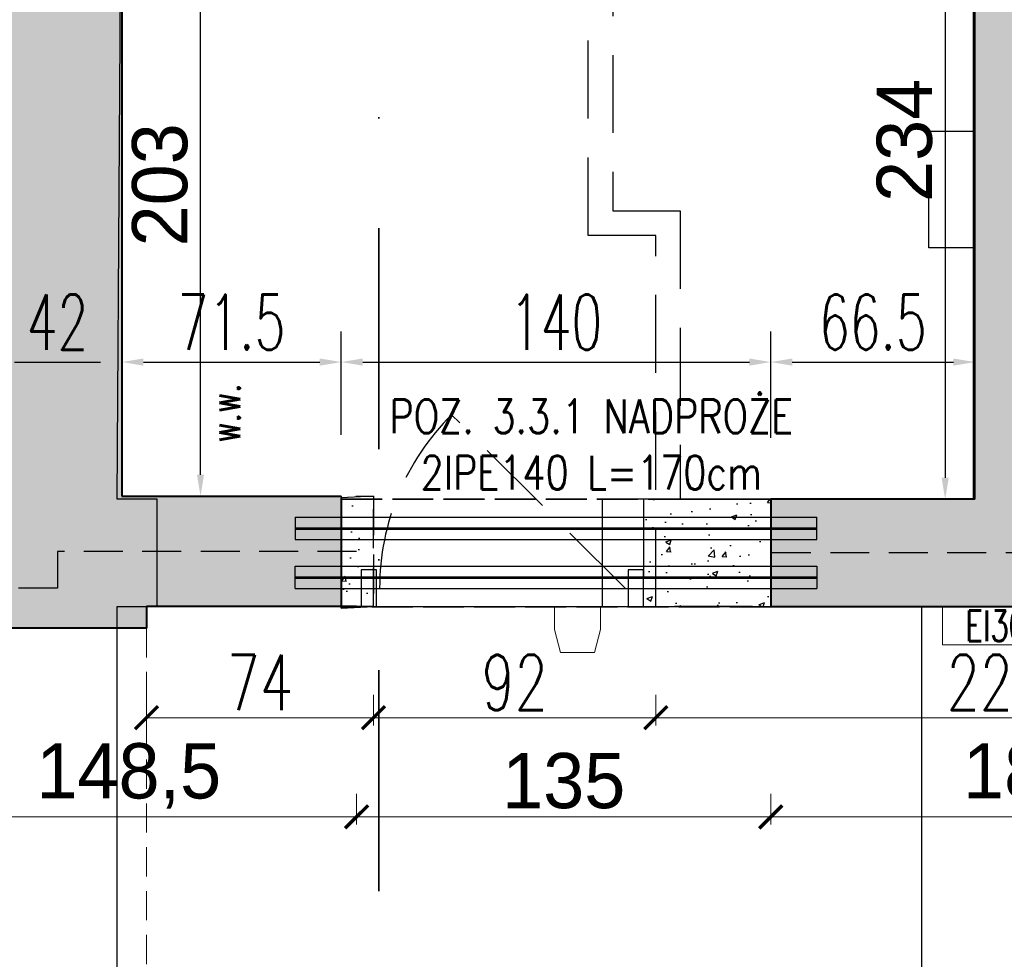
# Model space of a CAD drawing. Header units: millimetres. Extents: x 49320 to 60117, y -4209 to 20568.
# Tile 203 of 252: x 52166 to 52487, y 5734 to 6041. Entities that reach past the tile are written whole.
import ezdxf
from ezdxf.enums import TextEntityAlignment as Align

# ---------------------------------------------------------------- set-up
doc = ezdxf.new("R2010")
doc.units = ezdxf.units.MM
for name, pattern in [('ACAD_ISO02W100', [15, 12, -3]), ('CENTER2', [28.575, 19.05, -3.175, 3.175, -3.175]), ('CONTINOUS', [0]), ('DASHED', [19.05, 12.7, -6.35]), ('HIDDEN', [0.375, 0.25, -0.125]), ('Kreski-Krotkie', [4.7625, 3.175, -1.5875]), ('Kropki i Kreski', [72, 36, -18, 0, -18])]:
    doc.linetypes.add(name, pattern=pattern)
doc.layers.add('_AA powierzchnia', color=3, linetype='Continuous', lineweight=25, plot=False)
doc.layers.add('_HD-POMOC_1', color=251, linetype='Continuous', lineweight=0, plot=False)
for name, color, linetype, lineweight in [('_AA przekroje', 7, 'Continuous', 40), ('_HD-ELE_PPOŻ', 251, 'Continuous', 30), ('_HD-INWENTARYZACJA_PRZERYW', 251, 'Kreski-Krotkie', 9), ('_HD-OPISY', 251, 'Continuous', 0), ('_HD-PPOŻ030', 251, 'DASHED', 40), ('_HD-PPOŻ_WIDOK', 251, 'Continuous', 18), ('_HD-WENTYLACJA', 251, 'Continuous', 0), ('_mt_opisy konstrukcyjne', 7, 'Continuous', 25)]:
    doc.layers.add(name, color=color, linetype=linetype, lineweight=lineweight)
for name, color, linetype, lineweight, true_color in [('_AA rozbiórki', 7, 'DASHED', 25, 0xc73200), ('_AA rozbiórki WYMIARY', 7, 'CONTINOUS', 18, 0xd13400), ('_AA WYMIARY proj', 7, 'CONTINOUS', 18, 0x0037db), ('_HD-KRESKOWANIE_PEŁNE', 7, 'Continuous', 0, 0xbfbfbf), ('_HD-PRZEKRÓJ_BUDOWLANA', 7, 'Continuous', 40, 0x616161), ('_mt_naproża i podciągi', 7, 'ACAD_ISO02W100', 35, 0xdf3081)]:
    doc.layers.add(name, color=color, linetype=linetype, lineweight=lineweight, true_color=true_color)
for name, color, linetype in [('_mt_wymiary konstr', 3, 'Continuous'), ('e-cad_osie', 6, 'CENTER2'), ('e-cad_stal_kontur', 2, 'Continuous'), ('e-cad_stal_ukryte', 1, 'HIDDEN')]:
    doc.layers.add(name, color=color, linetype=linetype)
doc.styles.add('100', font='romans.shx', dxfattribs={"width": 0.65, "height": 18})
doc.styles.add('50', font='romans.shx', dxfattribs={"width": 0.65, "height": 11})
doc.styles.add('_HD_Romans', font='romans.shx', dxfattribs={"width": 0.7, "height": 18})
doc.dimstyles.new('_HD_050_BET_CM', dxfattribs={"dimtxt": 10, "dimasz": 7.5, "dimexe": 2.5, "dimexo": 5, "dimgap": 2.5, "dimtad": 1, "dimdec": 1, "dimrnd": 0.5, "dimtxsty": 'Standard', "dimblk": 'ARCHTICK', "dimcen": 1.25, "dimclre": 208, "dimclrt": 256, "dimadec": 1, "dimazin": 0, "dimtfac": 1, "dimtdec": 1, "dimtix": 1, "dimtmove": 1, "dimatfit": 0, "dimldrblk": 'ARCHTICK', "dimfxl": 7.5, "dimfxlon": 1, "dimlwd": -1, "dimlwe": -1, "dimarcsym": 0})
doc.dimstyles.new('k100', dxfattribs={"dimtxt": 18, "dimasz": 7, "dimexe": 10, "dimexo": 20, "dimgap": 4, "dimtad": 1, "dimdec": 1, "dimrnd": 0.5, "dimzin": 9, "dimdsep": 46, "dimtxsty": 'Standard', "dimcen": 12.534, "dimclrd": 256, "dimclre": 256, "dimclrt": 7, "dimadec": 0, "dimazin": 0, "dimtfac": 1, "dimtdec": 1, "dimtmove": 2, "dimatfit": 3, "dimfxl": 30, "dimfxlon": 1, "dimtolj": 1, "dimtzin": 0, "dimarcsym": 0})

# ---------------------------------------------------------------- blocks, each defined once
blk = doc.blocks.new('*U5')
at = {"layer": '_HD-WENTYLACJA'}
blk.add_lwpolyline([(0, 0, 0, 12, 0), (20, 0, 0, 0, 0), (84.48, 0, 0, 0, 0)], format="xyseb", dxfattribs=at)
at = {"layer": '_HD-WENTYLACJA', "style": '_HD_Romans', "width": 0.7}
blk.add_attdef('WENTYLACJA', (35, 5), '', height=20, dxfattribs=at)
blk = doc.blocks.new('_ArchTick')
at = {"color": 0, "linetype": 'ByBlock', "const_width": 0.15}
blk.add_lwpolyline([(-0.5, -0.5), (0.5, 0.5)], dxfattribs=at)
blk = doc.blocks.new('*D1198')
at = {"layer": '_AA rozbiórki WYMIARY', "color": 208, "ltscale": 1.5}
for p, q in [((52207.58, 5820.6), (52207.58, 5810.6)), ((52281.58, 5820.6), (52281.58, 5810.6))]:
    blk.add_line(p, q, dxfattribs=at)
at = {"layer": '_AA rozbiórki WYMIARY', "color": 0, "ltscale": 1.5}
blk.add_line((52207.58, 5813.1), (52281.58, 5813.1), dxfattribs=at)
at = {"layer": 'Defpoints', "color": 0}
for p in [(52281.58, 5849.3), (52207.58, 5842.3), (52281.58, 5813.1)]:
    blk.add_point(p, dxfattribs=at)
at = {"layer": '_AA rozbiórki WYMIARY', "color": 0, "linetype": 'ByBlock', "xscale": 7.5, "yscale": 7.5, "zscale": 7.5, "rotation": 180}
blk.add_blockref('_ArchTick', (52207.58, 5813.1), dxfattribs=at)
at = {"layer": '_AA rozbiórki WYMIARY', "color": 0, "linetype": 'ByBlock', "xscale": 7.5, "yscale": 7.5, "zscale": 7.5}
blk.add_blockref('_ArchTick', (52281.58, 5813.1), dxfattribs=at)
at = {"layer": '_AA rozbiórki WYMIARY', "insert": (52244.58, 5824.6), "char_height": 18, "attachment_point": 5, "style": '_HD_Romans'}
blk.add_mtext('74', dxfattribs=at)
blk = doc.blocks.new('*D1199')
at = {"layer": '_AA rozbiórki WYMIARY', "color": 208, "ltscale": 1.5}
for p, q in [((52281.58, 5820.6), (52281.58, 5810.6)), ((52373.58, 5820.6), (52373.58, 5810.6))]:
    blk.add_line(p, q, dxfattribs=at)
at = {"layer": '_AA rozbiórki WYMIARY', "color": 0, "ltscale": 1.5}
blk.add_line((52281.58, 5813.1), (52373.58, 5813.1), dxfattribs=at)
at = {"layer": 'Defpoints', "color": 0}
for p in [(52281.58, 5849.3), (52373.58, 5849.3), (52373.58, 5813.1)]:
    blk.add_point(p, dxfattribs=at)
at = {"layer": '_AA rozbiórki WYMIARY', "color": 0, "linetype": 'ByBlock', "xscale": 7.5, "yscale": 7.5, "zscale": 7.5, "rotation": 180}
blk.add_blockref('_ArchTick', (52281.58, 5813.1), dxfattribs=at)
at = {"layer": '_AA rozbiórki WYMIARY', "color": 0, "linetype": 'ByBlock', "xscale": 7.5, "yscale": 7.5, "zscale": 7.5}
blk.add_blockref('_ArchTick', (52373.58, 5813.1), dxfattribs=at)
at = {"layer": '_AA rozbiórki WYMIARY', "insert": (52327.58, 5824.6), "char_height": 18, "attachment_point": 5, "style": '_HD_Romans'}
blk.add_mtext('92', dxfattribs=at)
blk = doc.blocks.new('*D1200')
at = {"layer": '_AA rozbiórki WYMIARY', "color": 208, "ltscale": 1.5}
for p, q in [((52373.58, 5820.6), (52373.58, 5810.6)), ((52595.58, 5820.6), (52595.58, 5810.6))]:
    blk.add_line(p, q, dxfattribs=at)
at = {"layer": '_AA rozbiórki WYMIARY', "color": 0, "ltscale": 1.5}
blk.add_line((52373.58, 5813.1), (52595.58, 5813.1), dxfattribs=at)
at = {"layer": 'Defpoints', "color": 0}
for p in [(52373.58, 5849.3), (52595.58, 5849.3), (52595.58, 5813.1)]:
    blk.add_point(p, dxfattribs=at)
at = {"layer": '_AA rozbiórki WYMIARY', "color": 0, "linetype": 'ByBlock', "xscale": 7.5, "yscale": 7.5, "zscale": 7.5, "rotation": 180}
blk.add_blockref('_ArchTick', (52373.58, 5813.1), dxfattribs=at)
at = {"layer": '_AA rozbiórki WYMIARY', "color": 0, "linetype": 'ByBlock', "xscale": 7.5, "yscale": 7.5, "zscale": 7.5}
blk.add_blockref('_ArchTick', (52595.58, 5813.1), dxfattribs=at)
at = {"layer": '_AA rozbiórki WYMIARY', "insert": (52484.58, 5824.6), "char_height": 18, "attachment_point": 5, "style": '_HD_Romans'}
blk.add_mtext('222', dxfattribs=at)
blk = doc.blocks.new('*D1338')
at = {"layer": '_mt_wymiary konstr', "lineweight": -2}
for p, q in [((52238.2, 6088.3), (52215.21, 6088.3)), ((52225.21, 5892.3), (52225.21, 6081.3)), ((52236.63, 5885.3), (52235.21, 5885.3))]:
    blk.add_line(p, q, dxfattribs=at)
at = {"layer": '_mt_wymiary konstr'}
for points in [[(52226.38, 6081.3), (52224.05, 6081.3), (52225.21, 6088.3)], [(52224.05, 5892.3), (52226.38, 5892.3), (52225.21, 5885.3)]]:
    blk.add_solid(points, dxfattribs=at)
at = {"layer": 'Defpoints', "color": 0}
for p in [(52225.21, 6088.3), (52258.2, 6088.3), (52216.63, 5885.3)]:
    blk.add_point(p, dxfattribs=at)
at = {"layer": '_mt_wymiary konstr', "color": 7, "insert": (52212.02, 5986.8), "char_height": 18, "attachment_point": 5, "rotation": 90}
blk.add_mtext('\\A1;203', dxfattribs=at)
blk = doc.blocks.new('G$C0D909F68')
at = {"layer": '_AA przekroje', "color": 7, "linetype": 'Kropki i Kreski', "lineweight": 35, "ltscale": 2}
blk.add_line((0, -2025.89), (0, 0), dxfattribs=at)
blk = doc.blocks.new('*D1500')
at = {"layer": '_AA WYMIARY proj', "color": 208, "ltscale": 3}
for p, q in [((52276.08, 5788.28), (52276.08, 5778.28)), ((52411.08, 5788.28), (52411.08, 5778.28))]:
    blk.add_line(p, q, dxfattribs=at)
at = {"layer": '_AA WYMIARY proj', "ltscale": 3}
blk.add_line((52276.08, 5780.78), (52411.08, 5780.78), dxfattribs=at)
at = {"layer": 'Defpoints', "color": 0}
for p in [(52276.08, 5849.3), (52411.08, 5849.3), (52411.08, 5780.78)]:
    blk.add_point(p, dxfattribs=at)
at = {"layer": '_AA WYMIARY proj', "linetype": 'ByBlock', "xscale": 7.5, "yscale": 7.5, "zscale": 7.5, "rotation": 180}
blk.add_blockref('_ArchTick', (52276.08, 5780.78), dxfattribs=at)
at = {"layer": '_AA WYMIARY proj', "linetype": 'ByBlock', "xscale": 7.5, "yscale": 7.5, "zscale": 7.5}
blk.add_blockref('_ArchTick', (52411.08, 5780.78), dxfattribs=at)
at = {"layer": '_AA WYMIARY proj', "insert": (52343.58, 5792.47), "char_height": 18, "attachment_point": 5}
blk.add_mtext('135', dxfattribs=at)
blk = doc.blocks.new('*D1501')
at = {"layer": '_AA WYMIARY proj', "color": 208, "ltscale": 3}
for p, q in [((52411.08, 5788.28), (52411.08, 5778.28)), ((52596.58, 5788.28), (52596.58, 5778.28))]:
    blk.add_line(p, q, dxfattribs=at)
at = {"layer": '_AA WYMIARY proj', "ltscale": 3}
blk.add_line((52411.08, 5780.78), (52596.58, 5780.78), dxfattribs=at)
at = {"layer": 'Defpoints', "color": 0}
for p in [(52411.08, 5849.3), (52596.58, 5849.3), (52596.58, 5780.78)]:
    blk.add_point(p, dxfattribs=at)
at = {"layer": '_AA WYMIARY proj', "linetype": 'ByBlock', "xscale": 7.5, "yscale": 7.5, "zscale": 7.5, "rotation": 180}
blk.add_blockref('_ArchTick', (52411.08, 5780.78), dxfattribs=at)
at = {"layer": '_AA WYMIARY proj', "linetype": 'ByBlock', "xscale": 7.5, "yscale": 7.5, "zscale": 7.5}
blk.add_blockref('_ArchTick', (52596.58, 5780.78), dxfattribs=at)
at = {"layer": '_AA WYMIARY proj', "insert": (52503.83, 5794.1), "char_height": 18, "attachment_point": 5}
blk.add_mtext('185,5', dxfattribs=at)
blk = doc.blocks.new('*D1502')
at = {"layer": '_AA WYMIARY proj', "color": 208, "ltscale": 3}
for p, q in [((52127.58, 5788.28), (52127.58, 5778.28)), ((52276.08, 5788.28), (52276.08, 5778.28))]:
    blk.add_line(p, q, dxfattribs=at)
at = {"layer": '_AA WYMIARY proj', "ltscale": 3}
blk.add_line((52127.58, 5780.78), (52276.08, 5780.78), dxfattribs=at)
at = {"layer": 'Defpoints', "color": 0}
for p in [(52127.58, 5849.3), (52276.08, 5849.3), (52276.08, 5780.78)]:
    blk.add_point(p, dxfattribs=at)
at = {"layer": '_AA WYMIARY proj', "linetype": 'ByBlock', "xscale": 7.5, "yscale": 7.5, "zscale": 7.5, "rotation": 180}
blk.add_blockref('_ArchTick', (52127.58, 5780.78), dxfattribs=at)
at = {"layer": '_AA WYMIARY proj', "linetype": 'ByBlock', "xscale": 7.5, "yscale": 7.5, "zscale": 7.5}
blk.add_blockref('_ArchTick', (52276.08, 5780.78), dxfattribs=at)
at = {"layer": '_AA WYMIARY proj', "insert": (52201.83, 5794.1), "char_height": 18, "attachment_point": 5}
blk.add_mtext('148,5', dxfattribs=at)
blk = doc.blocks.new('*D1650')
at = {"layer": '_mt_wymiary konstr', "lineweight": -2}
for p, q in [((52157.58, 5938.47), (52157.58, 5939.03)), ((52199.58, 5938.47), (52199.58, 5939.03)), ((52164.58, 5929.03), (52192.58, 5929.03))]:
    blk.add_line(p, q, dxfattribs=at)
at = {"layer": '_mt_wymiary konstr'}
for points in [[(52164.58, 5930.19), (52164.58, 5927.86), (52157.58, 5929.03)], [(52192.58, 5927.86), (52192.58, 5930.19), (52199.58, 5929.03)]]:
    blk.add_solid(points, dxfattribs=at)
at = {"layer": 'Defpoints', "color": 0}
for p in [(52199.58, 5929.03), (52157.58, 5918.47), (52199.58, 5918.47)]:
    blk.add_point(p, dxfattribs=at)
at = {"layer": '_mt_wymiary konstr', "color": 7, "insert": (52178.58, 5942.03), "char_height": 18, "attachment_point": 5, "style": '100'}
blk.add_mtext('\\A1;42', dxfattribs=at)
blk = doc.blocks.new('*D1651')
at = {"layer": '_mt_wymiary konstr', "lineweight": -2}
for p, q in [((52199.58, 5938.47), (52199.58, 5939.03)), ((52271.08, 5905.3), (52271.08, 5939.03)), ((52206.58, 5929.03), (52264.08, 5929.03))]:
    blk.add_line(p, q, dxfattribs=at)
at = {"layer": '_mt_wymiary konstr'}
for points in [[(52206.58, 5930.19), (52206.58, 5927.86), (52199.58, 5929.03)], [(52264.08, 5927.86), (52264.08, 5930.19), (52271.08, 5929.03)]]:
    blk.add_solid(points, dxfattribs=at)
at = {"layer": 'Defpoints', "color": 0}
for p in [(52271.08, 5929.03), (52199.58, 5918.47), (52271.08, 5885.3)]:
    blk.add_point(p, dxfattribs=at)
at = {"layer": '_mt_wymiary konstr', "color": 7, "insert": (52235.33, 5942.03), "char_height": 18, "attachment_point": 5, "style": '100'}
blk.add_mtext('\\A1;71.5', dxfattribs=at)
blk = doc.blocks.new('*D1652')
at = {"layer": '_mt_wymiary konstr', "lineweight": -2}
for p, q in [((52271.08, 5905.3), (52271.08, 5939.03)), ((52411.08, 5904.31), (52411.08, 5939.03)), ((52278.08, 5929.03), (52404.08, 5929.03))]:
    blk.add_line(p, q, dxfattribs=at)
at = {"layer": '_mt_wymiary konstr'}
for points in [[(52278.08, 5930.19), (52278.08, 5927.86), (52271.08, 5929.03)], [(52404.08, 5927.86), (52404.08, 5930.19), (52411.08, 5929.03)]]:
    blk.add_solid(points, dxfattribs=at)
at = {"layer": 'Defpoints', "color": 0}
for p in [(52411.08, 5929.03), (52271.08, 5885.3), (52411.08, 5884.31)]:
    blk.add_point(p, dxfattribs=at)
at = {"layer": '_mt_wymiary konstr', "color": 7, "insert": (52341.08, 5942.03), "char_height": 18, "attachment_point": 5, "style": '100'}
blk.add_mtext('\\A1;140', dxfattribs=at)
blk = doc.blocks.new('*D1653')
at = {"layer": '_mt_wymiary konstr', "lineweight": -2}
for p, q in [((52411.08, 5904.31), (52411.08, 5939.03)), ((52477.58, 5920.61), (52477.58, 5939.03)), ((52418.08, 5929.03), (52470.58, 5929.03))]:
    blk.add_line(p, q, dxfattribs=at)
at = {"layer": '_mt_wymiary konstr'}
for points in [[(52418.08, 5930.19), (52418.08, 5927.86), (52411.08, 5929.03)], [(52470.58, 5927.86), (52470.58, 5930.19), (52477.58, 5929.03)]]:
    blk.add_solid(points, dxfattribs=at)
at = {"layer": 'Defpoints', "color": 0}
for p in [(52477.58, 5929.03), (52477.58, 5900.61), (52411.08, 5884.31)]:
    blk.add_point(p, dxfattribs=at)
at = {"layer": '_mt_wymiary konstr', "color": 7, "insert": (52444.33, 5942.03), "char_height": 18, "attachment_point": 5, "style": '100'}
blk.add_mtext('\\A1;66.5', dxfattribs=at)
blk = doc.blocks.new('*D1660')
at = {"layer": '_mt_wymiary konstr', "lineweight": -2, "ltscale": 0.8}
for p, q in [((52450.36, 6118.3), (52457.9, 6118.3)), ((52467.9, 6111.3), (52467.9, 5891.31)), ((52457.47, 5884.31), (52457.9, 5884.31))]:
    blk.add_line(p, q, dxfattribs=at)
at = {"layer": '_mt_wymiary konstr'}
for points in [[(52469.07, 6111.3), (52466.74, 6111.3), (52467.9, 6118.3)], [(52466.74, 5891.31), (52469.07, 5891.31), (52467.9, 5884.31)]]:
    blk.add_solid(points, dxfattribs=at)
at = {"layer": 'Defpoints', "color": 0}
for p in [(52470.36, 6118.3), (52467.9, 5884.31), (52477.47, 5884.31)]:
    blk.add_point(p, dxfattribs=at)
at = {"layer": '_mt_wymiary konstr', "color": 7, "insert": (52454.71, 6001.3), "char_height": 18, "attachment_point": 5, "rotation": 90}
blk.add_mtext('\\A1;234', dxfattribs=at)

msp = doc.modelspace()

# ---------------------------------------------------------------- hatches: boundary and pattern name
at = {"layer": '_AA rozbiórki'}
h = msp.add_hatch(dxfattribs=at)
h.set_pattern_fill('AR-CONC', color=256, scale=0.1)
h.set_pattern_definition([(50, (0, 3156.302), (18.218467, -1.5939086), [1.905, -20.955]), (355, (0, 3156.302), (-3.524342, 19.1056845), [1.524, -16.7640584]), (100.451445, (1.518, 3156.169), (14.694125, 17.511775), [1.619001, -17.8090245]), (46.1842, (0, 3161.382), (27.107904, -4.204233), [2.8575, -31.4325]), (96.63556, (2.26, 3161.03), (23.740413, 24.742612), [2.428502, -26.713561]), (351.18415, (0, 3161.382), (23.740413, 24.742612), [2.285997, -25.145973]), (21, (2.54, 3160.112), (15.161439, -10.22652), [1.905, -20.955]), (326, (2.54, 3160.112), (6.180203, 18.4187966), [1.524, -16.764]), (71.451445, (3.803, 3159.26), (21.341642, 8.192277), [1.619001, -17.808994]), (37.5, (0, 3156.3016), (0.3088603, 8.4555039), [0, -16.5608, 0, -17.018, 0, -16.8275]), (7.5, (0, 3156.302), (6.6819663, 10.0180575), [0, -9.7028, 0, -16.1798, 0, -6.4135]), (327.5, (-5.664, 3156.3016), (13.5590595, -0.5728744), [0, -6.35, 0, -19.812, 0, -26.289]), (317.5, (-8.204, 3156.302), (14.8129181, 2.542649), [0, -8.255, 0, -13.1572, 0, -18.669])])
h.paths.add_polyline_path([(52369.58, 5849.3), (52411.08, 5849.3), (52411.08, 5884.3), (52369.58, 5884.3)])
h.paths.add_polyline_path([(52271.08, 5849.3), (52281.58, 5849.3), (52281.58, 5885.3), (52271.08, 5885.3)])
edge = h.paths.add_edge_path()
edge.add_line((52381.58, 5884.3), (52477.58, 5884.3))
at = {"layer": '_HD-KRESKOWANIE_PEŁNE', "ltscale": 1.5, "transparency": 33554687}
h = msp.add_hatch(color=256, dxfattribs=at)
h.dxf.hatch_style = 1
h.paths.add_polyline_path([(52189, 6491.1), (52184.87, 6491.1), (52184.87, 6491.1), (52157.58, 6491.1), (52157.58, 6491.1), (52199.58, 6491.1), (52199.58, 6491.1)])
h.paths.add_polyline_path([(52199.58, 6491.1), (52157.58, 6491.1), (52157.58, 6493.11), (52157.58, 6492.47), (52157.58, 6491.1), (52157.58, 6501.3), (52102.58, 6501.3), (52099.58, 6501.3), (52099.58, 6516.3), (52099.58, 6528.3), (52099.58, 6544.3), (52099.58, 6550.3), (52099.58, 6556.3), (52102.58, 6556.3), (52157.58, 6556.3), (52252.58, 6556.3), (52255.58, 6556.3), (52255.58, 6550.3), (52255.58, 6544.3), (52255.58, 6528.3), (52255.58, 6516.3), (52255.58, 6501.3), (52252.58, 6501.3), (52199.58, 6501.3)])
edge = h.paths.add_edge_path()
edge.add_line((52127.58, 5849.3), (52157.58, 5849.3))
edge.add_line((52157.58, 5849.3), (52159.58, 5849.3))
edge.add_line((52159.58, 5849.3), (52159.58, 5842.3))
edge.add_line((52159.58, 5842.3), (52207.58, 5842.3))
edge.add_line((52207.58, 5842.3), (52207.58, 5849.3))
edge.add_line((52207.58, 5849.3), (52271.08, 5849.3))
edge.add_line((52271.08, 5849.3), (52271.08, 5885.3))
edge.add_line((52271.08, 5885.3), (52240.58, 5885.3))
edge.add_line((52240.58, 5885.3), (52199.58, 5885.3))
edge.add_line((52199.58, 5885.3), (52199.58, 6047.14))
edge.add_line((52199.58, 6047.14), (52199.58, 6118.3))
edge.add_line((52199.58, 6118.3), (52199.58, 6130.3))
edge.add_line((52199.58, 6130.3), (52199.58, 6314.3))
edge.add_line((52199.58, 6314.3), (52199.58, 6326.3))
edge.add_line((52199.58, 6326.3), (52199.58, 6385.03))
edge.add_line((52199.58, 6385.03), (52189, 6385.03))
edge.add_line((52189, 6385.03), (52157.58, 6385.03))
edge.add_line((52157.58, 6385.03), (52157.58, 6307.3))
edge.add_line((52157.58, 6307.3), (52157.58, 6278.3))
edge.add_line((52157.58, 6278.3), (52157.58, 6275.81))
edge.add_line((52157.58, 6275.81), (52157.58, 6210.55))
edge.add_line((52157.58, 6210.55), (52157.58, 6191.92))
edge.add_line((52157.58, 6191.92), (52157.58, 6178.3))
edge.add_line((52157.58, 6178.3), (52157.58, 6166.3))
edge.add_line((52157.58, 6166.3), (52157.58, 6123.3))
edge.add_line((52157.58, 6123.3), (52157.58, 6068.3))
edge.add_line((52157.58, 6068.3), (52157.58, 6047.14))
edge.add_line((52157.58, 6047.14), (52157.58, 5991.3))
edge.add_line((52157.58, 5991.3), (52157.58, 5979.3))
edge.add_line((52157.58, 5979.3), (52157.58, 5893.3))
edge.add_line((52157.58, 5893.3), (52157.58, 5861.3))
edge.add_line((52157.58, 5861.3), (52157.58, 5849.3))
h = msp.add_hatch(color=256, dxfattribs=at)
h.dxf.hatch_style = 1
edge = h.paths.add_edge_path()
edge.add_line((52409.88, 5849.3), (52467.08, 5849.3))
edge.add_line((52467.08, 5849.3), (52502.08, 5849.3))
edge.add_line((52502.08, 5849.3), (52538.08, 5849.3))
edge.add_line((52538.08, 5849.3), (52553.08, 5849.3))
edge.add_line((52553.08, 5849.3), (52595.58, 5849.3))
edge.add_line((52595.58, 5849.3), (52595.58, 5861.3))
edge.add_line((52595.58, 5861.3), (52595.58, 5866.8))
edge.add_line((52595.58, 5866.8), (52595.58, 5884.3))
edge.add_line((52595.58, 5884.3), (52593.58, 5884.3))
edge.add_line((52593.58, 5884.3), (52583.58, 5884.3))
edge.add_line((52583.58, 5884.3), (52491.58, 5884.3))
edge.add_line((52491.58, 5884.3), (52491.58, 6047.14))
edge.add_line((52491.58, 6047.14), (52491.58, 6103.3))
edge.add_line((52491.58, 6103.3), (52491.58, 6113.3))
edge.add_line((52491.58, 6113.3), (52491.58, 6501.3))
edge.add_line((52491.58, 6501.3), (52545.58, 6501.3))
edge.add_line((52545.58, 6501.3), (52548.58, 6501.3))
edge.add_line((52548.58, 6501.3), (52548.58, 6501.47))
edge.add_line((52548.58, 6501.47), (52548.58, 6516.3))
edge.add_line((52548.58, 6516.3), (52548.58, 6528.3))
edge.add_line((52548.58, 6528.3), (52548.58, 6544.3))
edge.add_line((52548.58, 6544.3), (52548.58, 6550.3))
edge.add_line((52548.58, 6550.3), (52548.58, 6556.3))
edge.add_line((52548.58, 6556.3), (52545.58, 6556.3))
edge.add_line((52545.58, 6556.3), (52418.58, 6556.3))
edge.add_line((52418.58, 6556.3), (52415.58, 6556.3))
edge.add_line((52415.58, 6556.3), (52415.58, 6550.3))
edge.add_line((52415.58, 6550.3), (52415.58, 6544.3))
edge.add_line((52415.58, 6544.3), (52415.58, 6528.3))
edge.add_line((52415.58, 6528.3), (52415.58, 6516.3))
edge.add_line((52415.58, 6516.3), (52415.58, 6501.3))
edge.add_line((52415.58, 6501.3), (52418.58, 6501.3))
edge.add_line((52418.58, 6501.3), (52479.58, 6501.3))
edge.add_line((52479.58, 6501.3), (52479.58, 6151.92))
edge.add_line((52479.58, 6151.92), (52479.58, 6113.3))
edge.add_line((52479.58, 6113.3), (52477.58, 6113.3))
edge.add_line((52477.58, 6113.3), (52477.58, 6105.3))
edge.add_line((52477.58, 6105.3), (52477.58, 6047.14))
edge.add_line((52477.58, 6047.14), (52477.58, 6004.3))
edge.add_line((52477.58, 6004.3), (52477.58, 5966.3))
edge.add_line((52477.58, 5966.3), (52477.58, 5885.3))
edge.add_line((52477.58, 5885.3), (52477.58, 5884.3))
edge.add_line((52477.58, 5884.3), (52411.08, 5884.3))
edge.add_line((52411.08, 5884.3), (52411.08, 5849.3))

# ---------------------------------------------------------------- linework, layer by layer
at = {"layer": '_AA powierzchnia'}
msp.add_lwpolyline([(52199.58, 6118.3), (52477.08, 6118.3), (52477.08, 5884.3), (52356.08, 5884.31), (52356.08, 5849.3), (52460.14, 5849.3), (52460.14, 5672.3), (52198.08, 5672.3), (52198.08, 5849.3), (52211.08, 5849.3), (52211.08, 5884.3), (52198.08, 5884.3), (52199.58, 6118.3)], dxfattribs=at)
at = {"layer": '_AA powierzchnia', "ltscale": 3}
msp.add_lwpolyline([(52199.58, 5885.3), (52271.08, 5885.3), (52271.08, 5849.3), (52411.08, 5849.3), (52411.08, 5884.31), (52477.47, 5884.31), (52477.58, 6113.3), (52479.53, 6113.3), (52479.58, 6118.3), (52199.58, 6118.3), (52199.58, 5885.3)], dxfattribs=at)
at = {"layer": '_AA rozbiórki', "ltscale": 2}
for p, q in [((52351.58, 5970.3), (52351.58, 6113.3)), ((52359.58, 6105.3), (52359.58, 5978.3)), ((52477.58, 6004.3), (52477.58, 6105.3)), ((52462.58, 5966.3), (52462.58, 6004.3)), ((52462.58, 6004.3), (52477.58, 6004.3)), ((52359.58, 5978.3), (52381.58, 5978.3)), ((52381.58, 5978.3), (52381.58, 5884.3)), ((52373.58, 5970.3), (52351.58, 5970.3)), ((52373.58, 5849.3), (52373.58, 5970.3)), ((52477.58, 5966.3), (52462.58, 5966.3)), ((52477.58, 5884.3), (52477.58, 5966.3)), ((52363.58, 5855.3), (52307.01, 5911.87)), ((52381.58, 5884.3), (52477.58, 5884.3)), ((52595.58, 5849.3), (52373.58, 5849.3))]:
    msp.add_line(p, q, dxfattribs=at)
at = {"layer": '_AA rozbiórki'}
msp.add_lwpolyline([(52096.58, 6556.3), (52258.58, 6556.3), (52258.58, 6528.3), (52255.58, 6528.3), (52255.58, 6501.3), (52199.58, 6501.3), (52199.58, 5885.3), (52281.58, 5885.3), (52281.58, 5849.3), (52207.58, 5849.3), (52207.58, 5842.3), (52159.58, 5842.3)], dxfattribs=at)
for points in [[(52271.08, 5848.8), (52281.58, 5849.3), (52281.58, 5885.3), (52271.08, 5884.8)], [(52282.58, 5861.3), (52277.58, 5861.3), (52277.58, 5849.3), (52282.58, 5849.3)]]:
    msp.add_lwpolyline(points, close=True, dxfattribs=at)
at = {"layer": '_AA rozbiórki', "ltscale": 2}
for points in [[(52369.58, 5849.3), (52411.08, 5849.3), (52411.08, 5884.3), (52369.58, 5884.3)], [(52369.58, 5861.3), (52364.58, 5861.3), (52364.58, 5849.3), (52369.58, 5849.3)]]:
    msp.add_lwpolyline(points, close=True, dxfattribs=at)
msp.add_arc((52363.58, 5855.3), 80, 135, 180, dxfattribs=at)
at = {"layer": '_HD-ELE_PPOŻ', "linetype": 'ByBlock', "lineweight": 0}
msp.add_lwpolyline([(52342.58, 5834.3), (52340.58, 5841.8), (52340.58, 5849.3), (52355.58, 5849.3), (52355.58, 5841.8), (52353.58, 5834.3)], close=True, dxfattribs=at)
at = {"layer": '_HD-INWENTARYZACJA_PRZERYW', "ltscale": 3}
msp.add_lwpolyline([(52159.58, 5842.3), (52207.58, 5842.3), (52207.58, 5672.3), (52159.58, 5672.3)], close=True, dxfattribs=at)
at = {"layer": '_HD-OPISY'}
msp.add_lwpolyline([(52502.08, 5849.3), (52502.08, 5836.8), (52467.08, 5836.8), (52467.08, 5849.3)], close=True, dxfattribs=at)
at = {"layer": '_HD-POMOC_1', "ltscale": 1.5}
msp.add_lwpolyline([(50999.58, 5673.3), (51546.58, 5673.3), (51546.58, 5677.3), (51591.58, 5677.3), (51591.58, 5668.3), (52159.58, 5668.3), (52159.58, 5672.3), (52207.58, 5672.3), (52207.58, 5668.3), (52757.58, 5668.3), (52757.58, 5849.3), (52207.58, 5849.3), (52207.58, 5842.3), (52159.58, 5842.3), (52159.58, 5849.3), (51591.58, 5849.3), (51591.58, 5845.3), (51546.58, 5845.3), (51546.58, 5849.3), (50999.58, 5849.3)], dxfattribs=at)
at = {"layer": '_HD-PPOŻ030', "lineweight": 25}
for points in [[(52276.08, 5867.3), (52178.58, 5867.3), (52178.58, 5855.3), (51949.58, 5855.3)], [(52595.58, 5866.8), (52411.08, 5866.8)]]:
    msp.add_lwpolyline(points, dxfattribs=at)
at = {"layer": '_HD-PRZEKRÓJ_BUDOWLANA', "ltscale": 3}
for p, q in [((52199.58, 6385.03), (52199.58, 5885.3)), ((52477.47, 6113.3), (52477.47, 5884.3)), ((52199.58, 5885.3), (52271.08, 5885.3)), ((52271.08, 5884.8), (52271.08, 5848.8)), ((52477.47, 5884.3), (52411.08, 5884.3)), ((52411.08, 5884.3), (52411.08, 5849.3)), ((52276.08, 5849.3), (52207.58, 5849.3)), ((52207.58, 5849.3), (52207.58, 5842.3)), ((52411.08, 5849.3), (52595.58, 5849.3)), ((52207.58, 5842.3), (52159.58, 5842.3))]:
    msp.add_line(p, q, dxfattribs=at)
at = {"layer": '_mt_naproża i podciągi', "ltscale": 1.111111}
msp.add_lwpolyline([(52271.08, 5884.3), (52411.07, 5884.3), (52411.07, 5849.29), (52271.08, 5849.29)], close=True, dxfattribs=at)
at = {"layer": 'e-cad_osie', "ltscale": 0.8}
for points in [[(52256.08, 5874.8), (52426.08, 5874.8)], [(52256.08, 5858.81), (52426.08, 5858.81)]]:
    msp.add_lwpolyline(points, dxfattribs=at)
at = {"layer": 'e-cad_stal_kontur', "ltscale": 0.8}
for points in [[(52256.08, 5878.45), (52426.08, 5878.45)], [(52256.08, 5878.45), (52256.08, 5871.15)], [(52426.08, 5871.15), (52426.08, 5878.45)], [(52256.08, 5871.15), (52426.08, 5871.15)], [(52256.08, 5862.46), (52426.08, 5862.46)], [(52256.08, 5855.16), (52256.08, 5862.46)], [(52426.08, 5862.46), (52426.08, 5855.16)], [(52256.08, 5855.16), (52426.08, 5855.16)]]:
    msp.add_lwpolyline(points, dxfattribs=at)
at = {"layer": 'e-cad_stal_ukryte', "ltscale": 0.8}
for points in [[(52256.08, 5875.03), (52426.08, 5875.03)], [(52256.08, 5874.56), (52426.08, 5874.56)], [(52256.08, 5859.05), (52426.08, 5859.05)], [(52256.08, 5858.58), (52426.08, 5858.58)]]:
    msp.add_lwpolyline(points, dxfattribs=at)

# ---------------------------------------------------------------- block references
at = {"layer": '_AA przekroje'}
msp.add_blockref('G$C0D909F68', (52283.32, 6773.77), dxfattribs=at)
at = {"layer": '_HD-WENTYLACJA', "xscale": 0.5, "yscale": 0.5, "zscale": 0.5, "rotation": 90.00000000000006}
msp.add_blockref('*U5', (52240.58, 5885.3), dxfattribs=at).add_auto_attribs({'WENTYLACJA': 'w.w.'})

# ---------------------------------------------------------------- texts
at = {"layer": '_HD-PPOŻ_WIDOK', "lineweight": 30, "style": '_HD_Romans', "width": 0.7}
msp.add_attdef('EI30', text='EI000', height=10, dxfattribs=at).set_placement((52484.58, 5843.05), align=Align.MIDDLE_CENTER)
at = {"layer": '_mt_opisy konstrukcyjne', "insert": (52352.58, 5887.51), "char_height": 11, "width": 189.3949, "attachment_point": 8, "style": '50'}
msp.add_mtext('\\pxqc,t11,12;{\\W0.8;POZ. 3.3.1 NADPROŻE 2IPE140 L=170cm\\W1;\\fArial Narrow|b0|i0|c238|p34; }', dxfattribs=at)

# ---------------------------------------------------------------- dimensions: what is measured, and where the dimension line sits
at = {"layer": '_AA rozbiórki WYMIARY', "ltscale": 1.5}
for base, p1, p2, picture, middle in [((52281.58, 5813.1), (52207.58, 5842.3), (52281.58, 5849.3), '*D1198', (52244.58, 5824.6)), ((52373.58, 5813.1), (52281.58, 5849.3), (52373.58, 5849.3), '*D1199', (52327.58, 5824.6)), ((52595.58, 5813.1), (52373.58, 5849.3), (52595.58, 5849.3), '*D1200', (52484.58, 5824.6))]:
    dim = msp.add_linear_dim(base=base, p1=p1, p2=p2, dimstyle='_HD_050_BET_CM', override={"dimtxsty": '_HD_Romans', "dimldrblk": 'ArchTick'}, dxfattribs=at)
    dim.commit()
    dim.dimension.update_dxf_attribs({"geometry": picture, "text_midpoint": middle})
at = {"layer": '_AA WYMIARY proj', "ltscale": 3}
for base, p1, p2, picture, middle in [((52276.08, 5780.78), (52127.58, 5849.3), (52276.08, 5849.3), '*D1502', (52201.83, 5794.1)), ((52411.08, 5780.78), (52276.08, 5849.3), (52411.08, 5849.3), '*D1500', (52343.58, 5792.47)), ((52596.58, 5780.78), (52411.08, 5849.3), (52596.58, 5849.3), '*D1501', (52503.83, 5794.1))]:
    dim = msp.add_linear_dim(base=base, p1=p1, p2=p2, dimstyle='_HD_050_BET_CM', override={"dimtxt": 18, "dimclrd": 256}, dxfattribs=at)
    dim.commit()
    dim.dimension.update_dxf_attribs({"geometry": picture, "text_midpoint": middle})
at = {"layer": '_mt_wymiary konstr', "ltscale": 0.8}
dim = msp.add_linear_dim(base=(52467.9, 5884.31), p1=(52470.36, 6118.3), p2=(52477.47, 5884.31), angle=90, dimstyle='k100', dxfattribs=at)
dim.commit()
dim.dimension.update_dxf_attribs({"geometry": '*D1660', "text_midpoint": (52454.71, 6001.3)})
at = {"layer": '_mt_wymiary konstr'}
dim = msp.add_linear_dim(base=(52225.21, 6088.3), p1=(52216.63, 5885.3), p2=(52258.2, 6088.3), angle=90, dimstyle='k100', dxfattribs=at)
dim.commit()
dim.dimension.update_dxf_attribs({"geometry": '*D1338', "text_midpoint": (52212.02, 5986.8)})
for base, p1, p2, picture, middle in [((52199.58, 5929.03), (52157.58, 5918.47), (52199.58, 5918.47), '*D1650', (52178.58, 5942.03)), ((52271.08, 5929.03), (52199.58, 5918.47), (52271.08, 5885.3), '*D1651', (52235.33, 5942.03)), ((52411.08, 5929.03), (52271.08, 5885.3), (52411.08, 5884.31), '*D1652', (52341.08, 5942.03)), ((52477.58, 5929.03), (52411.08, 5884.31), (52477.58, 5900.61), '*D1653', (52444.33, 5942.03))]:
    dim = msp.add_linear_dim(base=base, p1=p1, p2=p2, dimstyle='k100', override={"dimtxsty": '100'}, dxfattribs=at)
    dim.commit()
    dim.dimension.update_dxf_attribs({"geometry": picture, "text_midpoint": middle})

doc.saveas('drawing.dxf')
